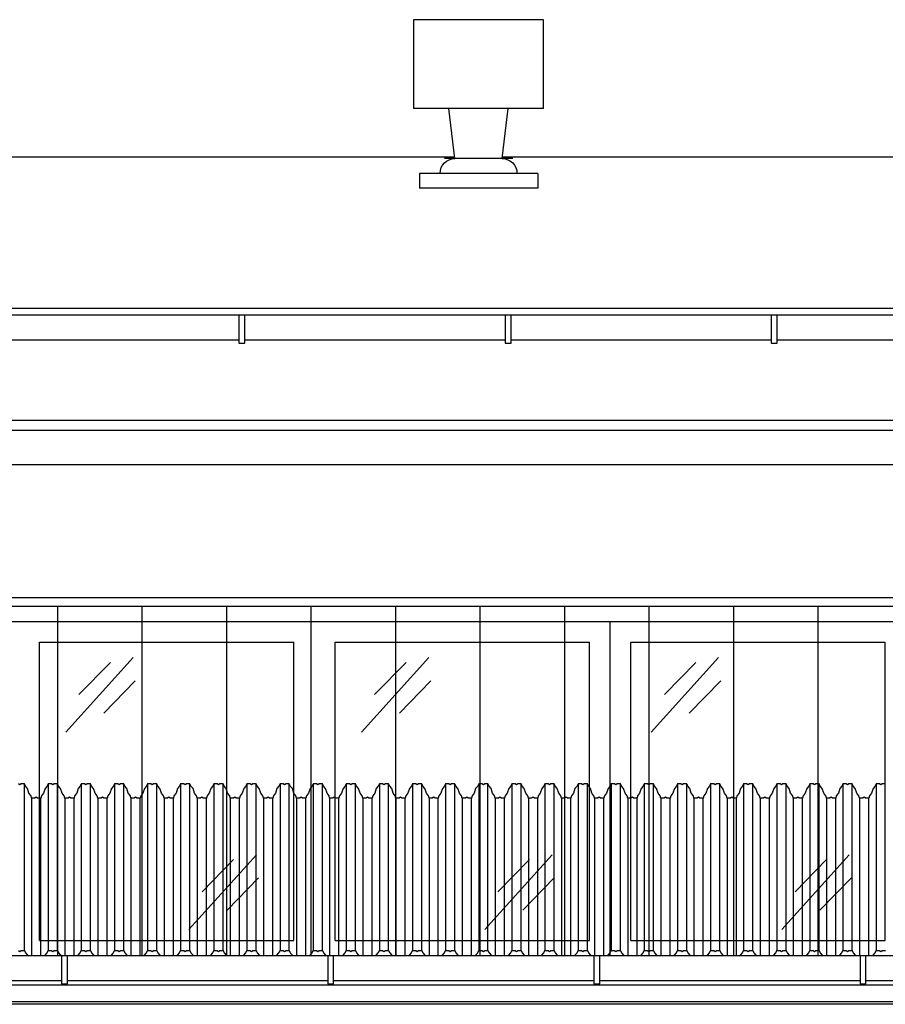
# Model space of a CAD drawing. Header units: millimetres. Extents: x 59331 to 112314, y -16110 to 34390.
# Tile 30 of 198: x 65091 to 65383, y -2169 to -1836. Entities that reach past the tile are written whole.
import ezdxf

# ---------------------------------------------------------------- set-up
doc = ezdxf.new("R2010")
doc.units = ezdxf.units.MM
doc.set_wipeout_variables(frame=1)
for name, color, linetype in [('_HSA_STOLARKA_ZEWNĘTRZNA', 132, 'Continuous'), ('_HSA_WIDOKOWE', 1, 'Continuous'), ('_HSA_WIDOKOWE_CIENKIE', 8, 'Continuous'), ('_HSA_ŚCIANY_CIENKIE', 2, 'Continuous'), ('_HSA_ŚCIANY_DZIAŁOWE', 6, 'Continuous')]:
    doc.layers.add(name, color=color, linetype=linetype)

# ---------------------------------------------------------------- blocks, each defined once
blk = doc.blocks.new('A$C40757a77')
blk.add_wipeout([(-1186, 115), (-1186, 0), (-586, 0), (-586, 115)])
for p, q in [((-779, 7), (-779, 108)), ((-779, 108), (-693, 108)), ((-693, 7), (-693, 108)), ((-679, 7), (-679, 108)), ((-679, 108), (-593, 108)), ((-593, 7), (-593, 108)), ((-779, 7), (-693, 7)), ((-679, 7), (-593, 7))]:
    blk.add_line(p, q)
at = {"ltscale": 10}
blk.add_lwpolyline([(-1186, 115), (-586, 115), (-586, 0), (-1186, 0)], close=True, dxfattribs=at)
at = {"layer": '_HSA_WIDOKOWE_CIENKIE', "color": 9}
for points in [[(-770.13, 77.51), (-747.33, 102.73)], [(-765.65, 90.23), (-755.02, 101.14)], [(-670.13, 77.51), (-647.33, 102.73)], [(-665.65, 90.23), (-655.02, 101.14)], [(-757.26, 83.99), (-746.63, 94.9)], [(-657.26, 83.99), (-646.63, 94.9)], [(-728.45, 10.79), (-705.64, 36.01)], [(-723.97, 23.51), (-713.34, 34.42)], [(-628.45, 10.79), (-605.64, 36.01)], [(-623.97, 23.51), (-613.34, 34.42)], [(-715.57, 17.27), (-704.94, 28.18)], [(-615.57, 17.27), (-604.94, 28.18)]]:
    blk.add_lwpolyline(points, dxfattribs=at)
blk.add_wipeout([(-586, 115), (-586, 0), (14, 0), (14, 115)])
for p, q in [((-579, 7), (-579, 108)), ((-579, 108), (-493, 108)), ((-493, 7), (-493, 108)), ((-579, 7), (-493, 7))]:
    blk.add_line(p, q)
at = {"ltscale": 10}
blk.add_lwpolyline([(-586, 115), (14, 115), (14, 0), (-586, 0)], close=True, dxfattribs=at)
at = {"layer": '_HSA_WIDOKOWE_CIENKIE', "color": 9}
for points in [[(-572.13, 77.51), (-549.33, 102.73)], [(-567.65, 90.23), (-557.02, 101.14)], [(-559.26, 83.99), (-548.63, 94.9)], [(-527.95, 10.79), (-505.14, 36.01)], [(-523.47, 23.51), (-512.84, 34.42)], [(-515.07, 17.27), (-504.44, 28.18)]]:
    blk.add_lwpolyline(points, dxfattribs=at)
blk = doc.blocks.new('A$Cd050fd5c')
at = {"transparency": 33554687}
h = blk.add_hatch(dxfattribs=at)
h.set_pattern_fill('ANSI31', color=256, scale=9, angle=45)
h.set_pattern_definition([(90, (-65884.325, 19154.596), (-28.575, 0), [])])
h.paths.add_polyline_path([(-3, -3), (-5398, -3), (-5398, -128), (-3, -128)])
for points in [[(0, 0), (-5401, 0), (-5401, -131), (0, -131)], [(-3, -3), (-5398, -3), (-5398, -128), (-3, -128)]]:
    blk.add_lwpolyline(points, close=True)
blk = doc.blocks.new('*U119')
blk.add_wipeout([(0, 8.5), (0, 0), (10264, 0), (10264, 8.5)])
for p, q in [((10264, 8.5), (0, 8.5)), ((10264, 0), (0, 0))]:
    blk.add_line(p, q)
for points in [[(4689.47, -1), (4691.47, -1), (4691.47, 8.5), (4689.47, 8.5)], [(4779.47, -1), (4781.47, -1), (4781.47, 8.5), (4779.47, 8.5)], [(4869.47, -1), (4871.47, -1), (4871.47, 8.5), (4869.47, 8.5)]]:
    blk.add_wipeout(points)
for points in [[(4689.47, -1), (4691.47, -1), (4691.47, 8.5), (4689.47, 8.5)], [(4779.47, -1), (4781.47, -1), (4781.47, 8.5), (4779.47, 8.5)], [(4869.47, -1), (4871.47, -1), (4871.47, 8.5), (4869.47, 8.5)]]:
    blk.add_lwpolyline(points, close=True)
blk = doc.blocks.new('DASZEK')
for points in [[(4949.43, 68.18), (4948.32, 68.18), (4947.86, 67.88), (4947.4, 68.18), (4946.29, 68.18), (4945.94, 67.44), (4945.26, 66.6), (4944.73, 65.07), (4944.04, 64.11), (4943.83, 63.41), (4942.72, 63.41), (4942.26, 63.7), (4941.8, 63.41), (4940.69, 63.41), (4940.48, 64.11), (4939.79, 65.07), (4939.26, 66.6), (4938.58, 67.44), (4938.23, 68.18), (4937.12, 68.18), (4936.66, 67.88), (4936.2, 68.18), (4935.09, 68.18), (4934.74, 67.44), (4934.06, 66.6), (4933.53, 65.07), (4932.84, 64.11), (4932.63, 63.41), (4931.52, 63.41), (4931.06, 63.7), (4930.6, 63.41), (4929.49, 63.41), (4929.28, 64.11), (4928.59, 65.07), (4928.06, 66.6), (4927.38, 67.44), (4927.03, 68.18), (4925.92, 68.18), (4925.46, 67.88), (4925, 68.18), (4923.89, 68.18), (4923.54, 67.44), (4922.86, 66.6), (4922.33, 65.07), (4921.64, 64.11), (4921.44, 63.41), (4920.32, 63.41), (4919.86, 63.7), (4919.4, 63.41), (4918.29, 63.41), (4918.08, 64.11), (4917.39, 65.07), (4916.87, 66.6), (4916.19, 67.44), (4915.84, 68.18), (4914.72, 68.18), (4914.26, 67.88), (4913.81, 68.18), (4912.69, 68.18), (4912.34, 67.44), (4911.66, 66.6), (4911.13, 65.07), (4910.44, 64.11), (4910.24, 63.41), (4909.12, 63.41), (4908.66, 63.7), (4908.21, 63.41), (4907.09, 63.41), (4906.89, 64.11), (4906.2, 65.07), (4905.67, 66.6), (4904.99, 67.44), (4904.64, 68.18), (4903.52, 68.18), (4903.07, 67.88), (4902.61, 68.18), (4901.49, 68.18), (4901.14, 67.44), (4900.46, 66.6), (4899.94, 65.07), (4899.25, 64.11), (4899.04, 63.41), (4897.92, 63.41), (4897.47, 63.7), (4897.01, 63.41), (4895.89, 63.41), (4895.69, 64.11), (4895, 65.07), (4894.47, 66.6), (4893.79, 67.44), (4893.44, 68.18), (4892.33, 68.18), (4891.87, 67.88), (4891.41, 68.18), (4890.3, 68.18), (4889.95, 67.44), (4889.27, 66.6), (4888.74, 65.07), (4888.05, 64.11), (4887.84, 63.41), (4886.73, 63.41), (4886.27, 63.7), (4885.81, 63.41), (4884.7, 63.41), (4884.49, 64.11), (4883.8, 65.07), (4883.27, 66.6), (4882.59, 67.44), (4882.24, 68.18), (4881.13, 68.18), (4880.67, 67.88), (4880.21, 68.18), (4879.1, 68.18), (4878.75, 67.44), (4878.07, 66.6), (4877.54, 65.07), (4876.85, 64.11), (4876.64, 63.41), (4875.53, 63.41), (4875.07, 63.7), (4874.61, 63.41), (4873.5, 63.41), (4873.29, 64.11), (4872.6, 65.07), (4872.07, 66.6), (4871.39, 67.44), (4871.04, 68.18), (4869.93, 68.18), (4869.47, 67.88), (4869.01, 68.18), (4867.9, 68.18), (4867.55, 67.44), (4866.87, 66.6), (4866.34, 65.07), (4865.65, 64.11), (4865.44, 63.41), (4864.33, 63.41), (4863.87, 63.7), (4863.41, 63.41), (4862.3, 63.41), (4862.09, 64.11), (4861.4, 65.07), (4860.87, 66.6), (4860.19, 67.44), (4859.84, 68.18), (4858.73, 68.18), (4858.27, 67.88), (4857.81, 68.18), (4856.7, 68.18), (4856.35, 67.44), (4855.67, 66.6), (4855.14, 65.07), (4854.45, 64.11), (4854.25, 63.41), (4853.13, 63.41), (4852.67, 63.7), (4852.21, 63.41), (4851.1, 63.41), (4850.89, 64.11), (4850.2, 65.07), (4849.68, 66.6), (4849, 67.44), (4848.65, 68.18), (4847.53, 68.18), (4847.07, 67.88), (4846.62, 68.18), (4845.5, 68.18), (4845.15, 67.44), (4844.47, 66.6), (4843.94, 65.07), (4843.25, 64.11), (4843.05, 63.41), (4841.93, 63.41), (4841.47, 63.7), (4841.02, 63.41), (4839.9, 63.41), (4839.7, 64.11), (4839.01, 65.07), (4838.48, 66.6), (4837.8, 67.44), (4837.45, 68.18), (4836.33, 68.18), (4835.88, 67.88), (4835.42, 68.18), (4834.3, 68.18), (4833.95, 67.44), (4833.27, 66.6), (4832.75, 65.07), (4832.06, 64.11), (4831.85, 63.41), (4830.73, 63.41), (4830.28, 63.7), (4829.82, 63.41), (4828.7, 63.41), (4828.5, 64.11), (4827.81, 65.07), (4827.28, 66.6), (4826.6, 67.44), (4826.25, 68.18), (4825.14, 68.18), (4824.68, 67.88), (4824.22, 68.18), (4823.11, 68.18), (4822.76, 67.44), (4822.08, 66.6), (4821.55, 65.07), (4820.86, 64.11), (4820.65, 63.41), (4819.54, 63.41), (4819.08, 63.7), (4818.62, 63.41), (4817.51, 63.41), (4817.3, 64.11), (4816.61, 65.07), (4816.08, 66.6), (4815.4, 67.44), (4815.05, 68.18), (4813.94, 68.18), (4813.48, 67.88), (4813.02, 68.18), (4811.91, 68.18), (4811.56, 67.44), (4810.88, 66.6), (4810.35, 65.07), (4809.66, 64.11), (4809.45, 63.41), (4808.34, 63.41), (4807.88, 63.7), (4807.42, 63.41), (4806.31, 63.41), (4806.1, 64.11), (4805.41, 65.07), (4804.88, 66.6), (4804.2, 67.44), (4803.85, 68.18), (4802.74, 68.18), (4802.28, 67.88), (4801.82, 68.18), (4800.71, 68.18), (4800.36, 67.44), (4799.68, 66.6), (4799.15, 65.07), (4798.46, 64.11), (4798.25, 63.41), (4797.14, 63.41), (4796.68, 63.7), (4796.22, 63.41), (4795.11, 63.41), (4794.9, 64.11), (4794.21, 65.07), (4793.68, 66.6), (4793, 67.44), (4792.65, 68.18), (4791.54, 68.18), (4791.08, 67.88), (4790.62, 68.18), (4789.51, 68.18), (4789.16, 67.44), (4788.48, 66.6), (4787.95, 65.07), (4787.26, 64.11), (4787.06, 63.41), (4785.94, 63.41), (4785.48, 63.7), (4785.03, 63.41), (4783.91, 63.41), (4783.7, 64.11), (4783.01, 65.07), (4782.49, 66.6), (4781.81, 67.44), (4781.46, 68.18), (4780.34, 68.18), (4779.88, 67.88), (4779.43, 68.18), (4778.31, 68.18), (4777.96, 67.44), (4777.28, 66.6), (4776.75, 65.07), (4776.06, 64.11), (4775.86, 63.41), (4774.74, 63.41), (4774.28, 63.7), (4773.83, 63.41), (4772.71, 63.41), (4772.51, 64.11), (4771.82, 65.07), (4771.29, 66.6), (4770.61, 67.44), (4770.26, 68.18), (4769.14, 68.18), (4768.69, 67.88), (4768.23, 68.18), (4767.11, 68.18), (4766.76, 67.44), (4766.08, 66.6), (4765.56, 65.07), (4764.87, 64.11), (4764.66, 63.41), (4763.54, 63.41), (4763.09, 63.7), (4762.63, 63.41), (4761.51, 63.41), (4761.31, 64.11), (4760.62, 65.07), (4760.09, 66.6), (4759.41, 67.44), (4759.06, 68.18), (4757.95, 68.18), (4757.49, 67.88), (4757.03, 68.18), (4755.92, 68.18), (4755.57, 67.44), (4754.89, 66.6), (4754.36, 65.07), (4753.67, 64.11), (4753.46, 63.41), (4752.35, 63.41), (4751.89, 63.7), (4751.43, 63.41), (4750.32, 63.41), (4750.11, 64.11), (4749.42, 65.07), (4748.89, 66.6), (4748.21, 67.44), (4747.86, 68.18), (4746.75, 68.18), (4746.29, 67.88), (4745.83, 68.18), (4744.72, 68.18), (4744.37, 67.44), (4743.69, 66.6), (4743.16, 65.07), (4742.47, 64.11), (4742.26, 63.41), (4741.15, 63.41), (4740.69, 63.7), (4740.23, 63.41), (4739.12, 63.41), (4738.91, 64.11), (4738.22, 65.07), (4737.69, 66.6), (4737.01, 67.44), (4736.66, 68.18), (4735.55, 68.18), (4735.09, 67.88), (4734.63, 68.18), (4733.52, 68.18), (4733.17, 67.44), (4732.49, 66.6), (4731.96, 65.07), (4731.27, 64.11), (4731.06, 63.41), (4729.95, 63.41), (4729.49, 63.7), (4729.03, 63.41), (4727.92, 63.41), (4727.71, 64.11), (4727.02, 65.07), (4726.49, 66.6), (4725.81, 67.44), (4725.46, 68.18), (4724.35, 68.18), (4723.89, 67.88), (4723.43, 68.18), (4722.32, 68.18), (4721.97, 67.44), (4721.29, 66.6), (4720.76, 65.07), (4720.07, 64.11), (4719.87, 63.41), (4718.75, 63.41), (4718.29, 63.7), (4717.84, 63.41), (4716.72, 63.41), (4716.51, 64.11), (4715.82, 65.07), (4715.3, 66.6), (4714.62, 67.44), (4714.27, 68.18), (4713.15, 68.18), (4712.69, 67.88), (4712.24, 68.18), (4711.12, 68.18), (4710.77, 67.44), (4710.09, 66.6), (4709.56, 65.07), (4708.87, 64.11), (4708.67, 63.41), (4707.55, 63.41), (4707.09, 63.7), (4706.64, 63.41), (4705.52, 63.41), (4705.32, 64.11), (4704.63, 65.07), (4704.1, 66.6), (4703.42, 67.44), (4703.07, 68.18), (4701.95, 68.18), (4701.5, 67.88), (4701.04, 68.18), (4699.92, 68.18), (4699.57, 67.44), (4698.89, 66.6), (4698.37, 65.07), (4697.68, 64.11), (4697.47, 63.41), (4696.35, 63.41), (4695.9, 63.7), (4695.44, 63.41), (4694.32, 63.41), (4694.12, 64.11), (4693.43, 65.07), (4692.9, 66.6), (4692.22, 67.44), (4691.87, 68.18), (4690.76, 68.18), (4690.3, 67.88), (4689.84, 68.18), (4688.73, 68.18), (4688.38, 67.44), (4687.7, 66.6), (4687.17, 65.07), (4686.48, 64.11), (4686.27, 63.41), (4685.16, 63.41), (4684.7, 63.7), (4684.24, 63.41), (4683.13, 63.41), (4682.92, 64.11), (4682.23, 65.07), (4681.7, 66.6), (4681.02, 67.44), (4680.67, 68.18), (4679.56, 68.18), (4679.1, 67.88), (4678.64, 68.18), (4677.53, 68.18), (4677.18, 67.44), (4676.5, 66.6), (4675.97, 65.07), (4675.28, 64.11), (4675.07, 63.41), (4673.96, 63.41), (4673.5, 63.7), (4673.04, 63.41), (4671.93, 63.41), (4671.72, 64.11), (4671.03, 65.07), (4670.5, 66.6), (4669.82, 67.44), (4669.47, 68.18), (4668.36, 68.18), (4667.9, 67.88), (4667.44, 68.18), (4666.33, 68.18), (4665.98, 67.44), (4665.3, 66.6), (4664.77, 65.07), (4664.08, 64.11), (4663.87, 63.41), (4662.76, 63.41), (4662.3, 63.7), (4661.84, 63.41), (4660.73, 63.41), (4660.52, 64.11), (4659.83, 65.07), (4659.3, 66.6), (4658.62, 67.44), (4658.27, 68.18), (4657.16, 68.18), (4656.7, 67.88), (4656.24, 68.18)], [(4656.24, 11.8), (4656.7, 11.5), (4657.16, 11.8), (4658.27, 11.8), (4658.62, 11.06), (4659.3, 10.22), (4659.83, 8.69), (4660.52, 7.73), (4660.73, 7.03), (4661.84, 7.03), (4662.3, 7.32), (4662.76, 7.03), (4663.87, 7.03), (4664.08, 7.73), (4664.77, 8.69), (4665.3, 10.22), (4665.98, 11.06), (4666.33, 11.8), (4667.44, 11.8), (4667.9, 11.5), (4668.36, 11.8), (4669.47, 11.8), (4669.82, 11.06), (4670.5, 10.22), (4671.03, 8.69), (4671.72, 7.73), (4671.93, 7.03), (4673.04, 7.03), (4673.5, 7.32), (4673.96, 7.03), (4675.07, 7.03), (4675.28, 7.73), (4675.97, 8.69), (4676.5, 10.22), (4677.18, 11.06), (4677.53, 11.8), (4678.64, 11.8), (4679.1, 11.5), (4679.56, 11.8), (4680.67, 11.8), (4681.02, 11.06), (4681.7, 10.22), (4682.23, 8.69), (4682.92, 7.73), (4683.13, 7.03), (4684.24, 7.03), (4684.7, 7.32), (4685.16, 7.03), (4686.27, 7.03), (4686.48, 7.73), (4687.17, 8.69), (4687.7, 10.22), (4688.38, 11.06), (4688.73, 11.8), (4689.84, 11.8), (4690.3, 11.5), (4690.76, 11.8), (4691.87, 11.8), (4692.22, 11.06), (4692.9, 10.22), (4693.43, 8.69), (4694.12, 7.73), (4694.32, 7.03), (4695.44, 7.03), (4695.9, 7.32), (4696.35, 7.03), (4697.47, 7.03), (4697.68, 7.73), (4698.37, 8.69), (4698.89, 10.22), (4699.57, 11.06), (4699.92, 11.8), (4701.04, 11.8), (4701.5, 11.5), (4701.95, 11.8), (4703.07, 11.8), (4703.42, 11.06), (4704.1, 10.22), (4704.63, 8.69), (4705.32, 7.73), (4705.52, 7.03), (4706.64, 7.03), (4707.09, 7.32), (4707.55, 7.03), (4708.67, 7.03), (4708.87, 7.73), (4709.56, 8.69), (4710.09, 10.22), (4710.77, 11.06), (4711.12, 11.8), (4712.24, 11.8), (4712.69, 11.5), (4713.15, 11.8), (4714.27, 11.8), (4714.62, 11.06), (4715.3, 10.22), (4715.82, 8.69), (4716.51, 7.73), (4716.72, 7.03), (4717.84, 7.03), (4718.29, 7.32), (4718.75, 7.03), (4719.87, 7.03), (4720.07, 7.73), (4720.76, 8.69), (4721.29, 10.22), (4721.97, 11.06), (4722.32, 11.8), (4723.43, 11.8), (4723.89, 11.5), (4724.35, 11.8), (4725.46, 11.8), (4725.81, 11.06), (4726.49, 10.22), (4727.02, 8.69), (4727.71, 7.73), (4727.92, 7.03), (4729.03, 7.03), (4729.49, 7.32), (4729.95, 7.03), (4731.06, 7.03), (4731.27, 7.73), (4731.96, 8.69), (4732.49, 10.22), (4733.17, 11.06), (4733.52, 11.8), (4734.63, 11.8), (4735.09, 11.5), (4735.55, 11.8), (4736.66, 11.8), (4737.01, 11.06), (4737.69, 10.22), (4738.22, 8.69), (4738.91, 7.73), (4739.12, 7.03), (4740.23, 7.03), (4740.69, 7.32), (4741.15, 7.03), (4742.26, 7.03), (4742.47, 7.73), (4743.16, 8.69), (4743.69, 10.22), (4744.37, 11.06), (4744.72, 11.8), (4745.83, 11.8), (4746.29, 11.5), (4746.75, 11.8), (4747.86, 11.8), (4748.21, 11.06), (4748.89, 10.22), (4749.42, 8.69), (4750.11, 7.73), (4750.32, 7.03), (4751.43, 7.03), (4751.89, 7.32), (4752.35, 7.03), (4753.46, 7.03), (4753.67, 7.73), (4754.36, 8.69), (4754.89, 10.22), (4755.57, 11.06), (4755.92, 11.8), (4757.03, 11.8), (4757.49, 11.5), (4757.95, 11.8), (4759.06, 11.8), (4759.41, 11.06), (4760.09, 10.22), (4760.62, 8.69), (4761.31, 7.73), (4761.51, 7.03), (4762.63, 7.03), (4763.09, 7.32), (4763.54, 7.03), (4764.66, 7.03), (4764.87, 7.73), (4765.56, 8.69), (4766.08, 10.22), (4766.76, 11.06), (4767.11, 11.8), (4768.23, 11.8), (4768.69, 11.5), (4769.14, 11.8), (4770.26, 11.8), (4770.61, 11.06), (4771.29, 10.22), (4771.82, 8.69), (4772.51, 7.73), (4772.71, 7.03), (4773.83, 7.03), (4774.28, 7.32), (4774.74, 7.03), (4775.86, 7.03), (4776.06, 7.73), (4776.75, 8.69), (4777.28, 10.22), (4777.96, 11.06), (4778.31, 11.8), (4779.43, 11.8), (4779.88, 11.5), (4780.34, 11.8), (4781.46, 11.8), (4781.81, 11.06), (4782.49, 10.22), (4783.01, 8.69), (4783.7, 7.73), (4783.91, 7.03), (4785.03, 7.03), (4785.48, 7.32), (4785.94, 7.03), (4787.06, 7.03), (4787.26, 7.73), (4787.95, 8.69), (4788.48, 10.22), (4789.16, 11.06), (4789.51, 11.8), (4790.62, 11.8), (4791.08, 11.5), (4791.54, 11.8), (4792.65, 11.8), (4793, 11.06), (4793.68, 10.22), (4794.21, 8.69), (4794.9, 7.73), (4795.11, 7.03), (4796.22, 7.03), (4796.68, 7.32), (4797.14, 7.03), (4798.25, 7.03), (4798.46, 7.73), (4799.15, 8.69), (4799.68, 10.22), (4800.36, 11.06), (4800.71, 11.8), (4801.82, 11.8), (4802.28, 11.5), (4802.74, 11.8), (4803.85, 11.8), (4804.2, 11.06), (4804.88, 10.22), (4805.41, 8.69), (4806.1, 7.73), (4806.31, 7.03), (4807.42, 7.03), (4807.88, 7.32), (4808.34, 7.03), (4809.45, 7.03), (4809.66, 7.73), (4810.35, 8.69), (4810.88, 10.22), (4811.56, 11.06), (4811.91, 11.8), (4813.02, 11.8), (4813.48, 11.5), (4813.94, 11.8), (4815.05, 11.8), (4815.4, 11.06), (4816.08, 10.22), (4816.61, 8.69), (4817.3, 7.73), (4817.51, 7.03), (4818.62, 7.03), (4819.08, 7.32), (4819.54, 7.03), (4820.65, 7.03), (4820.86, 7.73), (4821.55, 8.69), (4822.08, 10.22), (4822.76, 11.06), (4823.11, 11.8), (4824.22, 11.8), (4824.68, 11.5), (4825.14, 11.8), (4826.25, 11.8), (4826.6, 11.06), (4827.28, 10.22), (4827.81, 8.69), (4828.5, 7.73), (4828.7, 7.03), (4829.82, 7.03), (4830.28, 7.32), (4830.73, 7.03), (4831.85, 7.03), (4832.06, 7.73), (4832.75, 8.69), (4833.27, 10.22), (4833.95, 11.06), (4834.3, 11.8), (4835.42, 11.8), (4835.88, 11.5), (4836.33, 11.8), (4837.45, 11.8), (4837.8, 11.06), (4838.48, 10.22), (4839.01, 8.69), (4839.7, 7.73), (4839.9, 7.03), (4841.02, 7.03), (4841.47, 7.32), (4841.93, 7.03), (4843.05, 7.03), (4843.25, 7.73), (4843.94, 8.69), (4844.47, 10.22), (4845.15, 11.06), (4845.5, 11.8), (4846.62, 11.8), (4847.07, 11.5), (4847.53, 11.8), (4848.65, 11.8), (4849, 11.06), (4849.68, 10.22), (4850.2, 8.69), (4850.89, 7.73), (4851.1, 7.03), (4852.21, 7.03), (4852.67, 7.32), (4853.13, 7.03), (4854.25, 7.03), (4854.45, 7.73), (4855.14, 8.69), (4855.67, 10.22), (4856.35, 11.06), (4856.7, 11.8), (4857.81, 11.8), (4858.27, 11.5), (4858.73, 11.8), (4859.84, 11.8), (4860.19, 11.06), (4860.87, 10.22), (4861.4, 8.69), (4862.09, 7.73), (4862.3, 7.03), (4863.41, 7.03), (4863.87, 7.32), (4864.33, 7.03), (4865.44, 7.03), (4865.65, 7.73), (4866.34, 8.69), (4866.87, 10.22), (4867.55, 11.06), (4867.9, 11.8), (4869.01, 11.8), (4869.47, 11.5), (4869.93, 11.8), (4871.04, 11.8), (4871.39, 11.06), (4872.07, 10.22), (4872.6, 8.69), (4873.29, 7.73), (4873.5, 7.03), (4874.61, 7.03), (4875.07, 7.32), (4875.53, 7.03), (4876.64, 7.03), (4876.85, 7.73), (4877.54, 8.69), (4878.07, 10.22), (4878.75, 11.06), (4879.1, 11.8), (4880.21, 11.8), (4880.67, 11.5), (4881.13, 11.8), (4882.24, 11.8), (4882.59, 11.06), (4883.27, 10.22), (4883.8, 8.69), (4884.49, 7.73), (4884.7, 7.03), (4885.81, 7.03), (4886.27, 7.32), (4886.73, 7.03), (4887.84, 7.03), (4888.05, 7.73), (4888.74, 8.69), (4889.27, 10.22), (4889.95, 11.06), (4890.3, 11.8), (4891.41, 11.8), (4891.87, 11.5), (4892.33, 11.8), (4893.44, 11.8), (4893.79, 11.06), (4894.47, 10.22), (4895, 8.69), (4895.69, 7.73), (4895.89, 7.03), (4897.01, 7.03), (4897.47, 7.32), (4897.92, 7.03), (4899.04, 7.03), (4899.25, 7.73), (4899.94, 8.69), (4900.46, 10.22), (4901.14, 11.06), (4901.49, 11.8), (4902.61, 11.8), (4903.07, 11.5), (4903.52, 11.8), (4904.64, 11.8), (4904.99, 11.06), (4905.67, 10.22), (4906.2, 8.69), (4906.89, 7.73), (4907.09, 7.03), (4908.21, 7.03), (4908.66, 7.32), (4909.12, 7.03), (4910.24, 7.03), (4910.44, 7.73), (4911.13, 8.69), (4911.66, 10.22), (4912.34, 11.06), (4912.69, 11.8), (4913.81, 11.8), (4914.26, 11.5), (4914.72, 11.8), (4915.84, 11.8), (4916.19, 11.06), (4916.87, 10.22), (4917.39, 8.69), (4918.08, 7.73), (4918.29, 7.03), (4919.4, 7.03), (4919.86, 7.32), (4920.32, 7.03), (4921.44, 7.03), (4921.64, 7.73), (4922.33, 8.69), (4922.86, 10.22), (4923.54, 11.06), (4923.89, 11.8), (4925, 11.8), (4925.46, 11.5), (4925.92, 11.8), (4927.03, 11.8), (4927.38, 11.06), (4928.06, 10.22), (4928.59, 8.69), (4929.28, 7.73), (4929.49, 7.03), (4930.6, 7.03), (4931.06, 7.32), (4931.52, 7.03), (4932.63, 7.03), (4932.84, 7.73), (4933.53, 8.69), (4934.06, 10.22), (4934.74, 11.06), (4935.09, 11.8), (4936.2, 11.8), (4936.66, 11.5), (4937.12, 11.8), (4938.23, 11.8), (4938.58, 11.06), (4939.26, 10.22), (4939.79, 8.69), (4940.48, 7.73), (4940.69, 7.03), (4941.8, 7.03), (4942.26, 7.32), (4942.72, 7.03), (4943.83, 7.03), (4944.04, 7.73), (4944.73, 8.69), (4945.26, 10.22), (4945.94, 11.06), (4946.29, 11.8), (4947.4, 11.8), (4947.86, 11.5), (4948.32, 11.8), (4949.43, 11.8)]]:
    blk.add_lwpolyline(points)
at = {"layer": '_HSA_WIDOKOWE_CIENKIE'}
for p, q in [((4658.27, 11.8), (4658.27, 68.18)), ((4666.33, 68.18), (4666.33, 11.8)), ((4669.47, 11.8), (4669.47, 68.18)), ((4677.53, 68.18), (4677.53, 11.8)), ((4680.67, 11.8), (4680.67, 68.18)), ((4688.73, 68.18), (4688.73, 11.8)), ((4691.87, 11.8), (4691.87, 68.18)), ((4699.92, 68.18), (4699.92, 11.8)), ((4703.07, 11.8), (4703.07, 68.18)), ((4711.12, 68.18), (4711.12, 11.8)), ((4714.27, 11.8), (4714.27, 68.18)), ((4722.32, 68.18), (4722.32, 11.8)), ((4725.46, 11.8), (4725.46, 68.18)), ((4733.52, 68.18), (4733.52, 11.8)), ((4736.66, 11.8), (4736.66, 68.18)), ((4744.72, 68.18), (4744.72, 11.8)), ((4747.86, 11.8), (4747.86, 68.18)), ((4755.92, 68.18), (4755.92, 11.8)), ((4759.06, 11.8), (4759.06, 68.18)), ((4767.11, 68.18), (4767.11, 11.8)), ((4770.26, 11.8), (4770.26, 68.18)), ((4778.31, 68.18), (4778.31, 11.8)), ((4781.46, 11.8), (4781.46, 68.18)), ((4789.51, 68.18), (4789.51, 11.8)), ((4792.65, 11.8), (4792.65, 68.18)), ((4800.71, 68.18), (4800.71, 11.8)), ((4803.85, 11.8), (4803.85, 68.18)), ((4811.91, 68.18), (4811.91, 11.8)), ((4815.05, 11.8), (4815.05, 68.18)), ((4823.11, 68.18), (4823.11, 11.8)), ((4826.25, 11.8), (4826.25, 68.18)), ((4834.3, 68.18), (4834.3, 11.8)), ((4837.45, 11.8), (4837.45, 68.18)), ((4845.5, 68.18), (4845.5, 11.8)), ((4848.65, 11.8), (4848.65, 68.18)), ((4856.7, 68.18), (4856.7, 11.8)), ((4859.84, 11.8), (4859.84, 68.18)), ((4867.9, 68.18), (4867.9, 11.8)), ((4871.04, 11.8), (4871.04, 68.18)), ((4879.1, 68.18), (4879.1, 11.8)), ((4882.24, 11.8), (4882.24, 68.18)), ((4890.3, 68.18), (4890.3, 11.8)), ((4893.44, 11.8), (4893.44, 68.18)), ((4901.49, 68.18), (4901.49, 11.8)), ((4904.64, 11.8), (4904.64, 68.18)), ((4912.69, 68.18), (4912.69, 11.8)), ((4915.84, 11.8), (4915.84, 68.18)), ((4923.89, 68.18), (4923.89, 11.8)), ((4927.03, 11.8), (4927.03, 68.18)), ((4935.09, 68.18), (4935.09, 11.8)), ((4938.23, 11.8), (4938.23, 68.18)), ((4946.29, 68.18), (4946.29, 11.8)), ((4660.73, 63.41), (4660.73, 7.03)), ((4663.87, 7.03), (4663.87, 63.41)), ((4671.93, 63.41), (4671.93, 7.03)), ((4675.07, 7.03), (4675.07, 63.41)), ((4683.13, 63.41), (4683.13, 7.03)), ((4686.27, 7.03), (4686.27, 63.41)), ((4694.32, 63.41), (4694.32, 7.03)), ((4697.47, 7.03), (4697.47, 63.41)), ((4705.52, 63.41), (4705.52, 7.03)), ((4708.67, 7.03), (4708.67, 63.41)), ((4716.72, 63.41), (4716.72, 7.03)), ((4719.87, 7.03), (4719.87, 63.41)), ((4727.92, 63.41), (4727.92, 7.03)), ((4731.06, 7.03), (4731.06, 63.41)), ((4739.12, 63.41), (4739.12, 7.03)), ((4742.26, 7.03), (4742.26, 63.41)), ((4750.32, 63.41), (4750.32, 7.03)), ((4753.46, 7.03), (4753.46, 63.41)), ((4761.51, 63.41), (4761.51, 7.03)), ((4764.66, 7.03), (4764.66, 63.41)), ((4772.71, 63.41), (4772.71, 7.03)), ((4775.86, 7.03), (4775.86, 63.41)), ((4783.91, 63.41), (4783.91, 7.03)), ((4787.06, 7.03), (4787.06, 63.41)), ((4795.11, 63.41), (4795.11, 7.03)), ((4798.25, 7.03), (4798.25, 63.41)), ((4806.31, 63.41), (4806.31, 7.03)), ((4809.45, 7.03), (4809.45, 63.41)), ((4817.51, 63.41), (4817.51, 7.03)), ((4820.65, 7.03), (4820.65, 63.41)), ((4828.7, 63.41), (4828.7, 7.03)), ((4831.85, 7.03), (4831.85, 63.41)), ((4839.9, 63.41), (4839.9, 7.03)), ((4843.05, 7.03), (4843.05, 63.41)), ((4851.1, 63.41), (4851.1, 7.03)), ((4854.25, 7.03), (4854.25, 63.41)), ((4862.3, 63.41), (4862.3, 7.03)), ((4865.44, 7.03), (4865.44, 63.41)), ((4873.5, 63.41), (4873.5, 7.03)), ((4876.64, 7.03), (4876.64, 63.41)), ((4884.7, 63.41), (4884.7, 7.03)), ((4887.84, 7.03), (4887.84, 63.41)), ((4895.89, 63.41), (4895.89, 7.03)), ((4899.04, 7.03), (4899.04, 63.41)), ((4907.09, 63.41), (4907.09, 7.03)), ((4910.24, 7.03), (4910.24, 63.41)), ((4918.29, 63.41), (4918.29, 7.03)), ((4921.44, 7.03), (4921.44, 63.41)), ((4929.49, 63.41), (4929.49, 7.03)), ((4932.63, 7.03), (4932.63, 63.41)), ((4940.69, 63.41), (4940.69, 7.03)), ((4943.83, 7.03), (4943.83, 63.41))]:
    blk.add_line(p, q, dxfattribs=at)
blk = doc.blocks.new('A$Ce0e96bf1')
blk.add_wipeout([(-40, 0), (0, 0), (0, 5), (-7, 5), (-7.01, 5.23), (-7.03, 5.56), (-7.1, 5.99), (-7.18, 6.33), (-7.29, 6.68), (-7.54, 7.26), (-7.74, 7.62), (-8, 8.01), (-8.23, 8.28), (-8.46, 8.54), (-8.73, 8.78), (-8.99, 9), (-9.33, 9.23), (-9.58, 9.38), (-9.94, 9.56), (-10.25, 9.69), (-10.68, 9.82), (-11.05, 9.91), (-11.35, 9.96), (-11.64, 9.99), (-12, 10), (-10, 27), (2, 27), (2, 57), (-42, 57), (-42, 27), (-30, 27), (-28, 10), (-28.21, 10), (-28.9, 9.92), (-29.15, 9.87), (-29.48, 9.77), (-29.81, 9.66), (-30.14, 9.52), (-30.38, 9.4), (-30.86, 9.1), (-31.1, 8.92), (-31.62, 8.44), (-31.76, 8.29), (-32.01, 7.99), (-32.16, 7.77), (-32.36, 7.45), (-32.5, 7.18), (-32.58, 7), (-32.71, 6.67), (-32.79, 6.44), (-32.89, 6.05), (-32.94, 5.8), (-32.98, 5.49), (-32.99, 5.25), (-32.99, 5), (-40, 5)])
for p, q in [((-42, 57), (2, 57)), ((-42, 27), (-42, 57)), ((2, 57), (2, 27)), ((-42, 27), (2, 27)), ((-28, 10), (-30, 27)), ((-12, 10), (-10, 27)), ((-31.54, 10), (-8.46, 10)), ((-40, 5), (0, 5)), ((-40, 5), (-40, 0)), ((0, 5), (0, 0)), ((-40, 0), (0, 0))]:
    blk.add_line(p, q)
for centre, start, end in [((-28, 5), 90, 180), ((-12, 5), 0, 90)]:
    blk.add_arc(centre, 5, start, end)
blk = doc.blocks.new('*U345')
blk.add_wipeout([(0, 8.5), (0, 0), (10234, 0), (10234, 8.5)])
for p, q in [((10234, 8.5), (0, 8.5)), ((10234, 0), (0, 0))]:
    blk.add_line(p, q)
for points in [[(4599.47, -1), (4601.47, -1), (4601.47, 8.5), (4599.47, 8.5)], [(4689.47, -1), (4691.47, -1), (4691.47, 8.5), (4689.47, 8.5)], [(4779.47, -1), (4781.47, -1), (4781.47, 8.5), (4779.47, 8.5)], [(4869.47, -1), (4871.47, -1), (4871.47, 8.5), (4869.47, 8.5)]]:
    blk.add_wipeout(points)
for points in [[(4599.47, -1), (4601.47, -1), (4601.47, 8.5), (4599.47, 8.5)], [(4689.47, -1), (4691.47, -1), (4691.47, 8.5), (4689.47, 8.5)], [(4779.47, -1), (4781.47, -1), (4781.47, 8.5), (4779.47, 8.5)], [(4869.47, -1), (4871.47, -1), (4871.47, 8.5), (4869.47, 8.5)]]:
    blk.add_lwpolyline(points, close=True)

msp = doc.modelspace()

# ---------------------------------------------------------------- linework, layer by layer
at = {"layer": '_HSA_WIDOKOWE_CIENKIE', "ltscale": 10}
msp.add_line((70765.83, -1882.61), (60475.33, -1882.61), dxfattribs=at)
at = {"layer": '_HSA_WIDOKOWE_CIENKIE'}
for p, q in [((70739.33, -2168.4), (60505.33, -2168.4)), ((70739.33, -2169.25), (60505.33, -2169.25))]:
    msp.add_line(p, q, dxfattribs=at)
at = {"layer": '_HSA_ŚCIANY_CIENKIE', "ltscale": 10}
for p, q in [((70739.33, -1933.82), (60475.33, -1933.82)), ((70739.33, -1971.69), (60475.33, -1971.69))]:
    msp.add_line(p, q, dxfattribs=at)
at = {"layer": '_HSA_ŚCIANY_DZIAŁOWE', "ltscale": 10}
for p, q in [((70739.33, -1975.14), (60475.33, -1975.14)), ((70739.33, -1986.69), (60475.33, -1986.69))]:
    msp.add_line(p, q, dxfattribs=at)

# ---------------------------------------------------------------- block references
at = {"layer": '_HSA_STOLARKA_ZEWNĘTRZNA', "ltscale": 10}
msp.add_blockref('A$C40757a77', (65876.33, -2154.69), dxfattribs=at)
at = {"layer": '_HSA_WIDOKOWE'}
msp.add_blockref('*U119', (60475.33, -1944.56), dxfattribs=at)

# ---------------------------------------------------------------- next in the draw order: block references
at = {"layer": '_HSA_WIDOKOWE', "ltscale": 10}
msp.add_blockref('DASZEK', (60433.95, -2162.86), dxfattribs=at)
at = {"layer": '_HSA_WIDOKOWE_CIENKIE', "ltscale": 10, "xscale": -1}
msp.add_blockref('A$Ce0e96bf1', (65225.81, -1893.11), dxfattribs=at)
at = {"layer": '_HSA_WIDOKOWE_CIENKIE'}
msp.add_blockref('A$Cd050fd5c', (65898.33, -2031.69), dxfattribs=at)

# ---------------------------------------------------------------- next in the draw order: block references
at = {"layer": '_HSA_WIDOKOWE'}
msp.add_blockref('*U345', (60505.33, -2161.31), dxfattribs=at)

doc.saveas('drawing.dxf')
